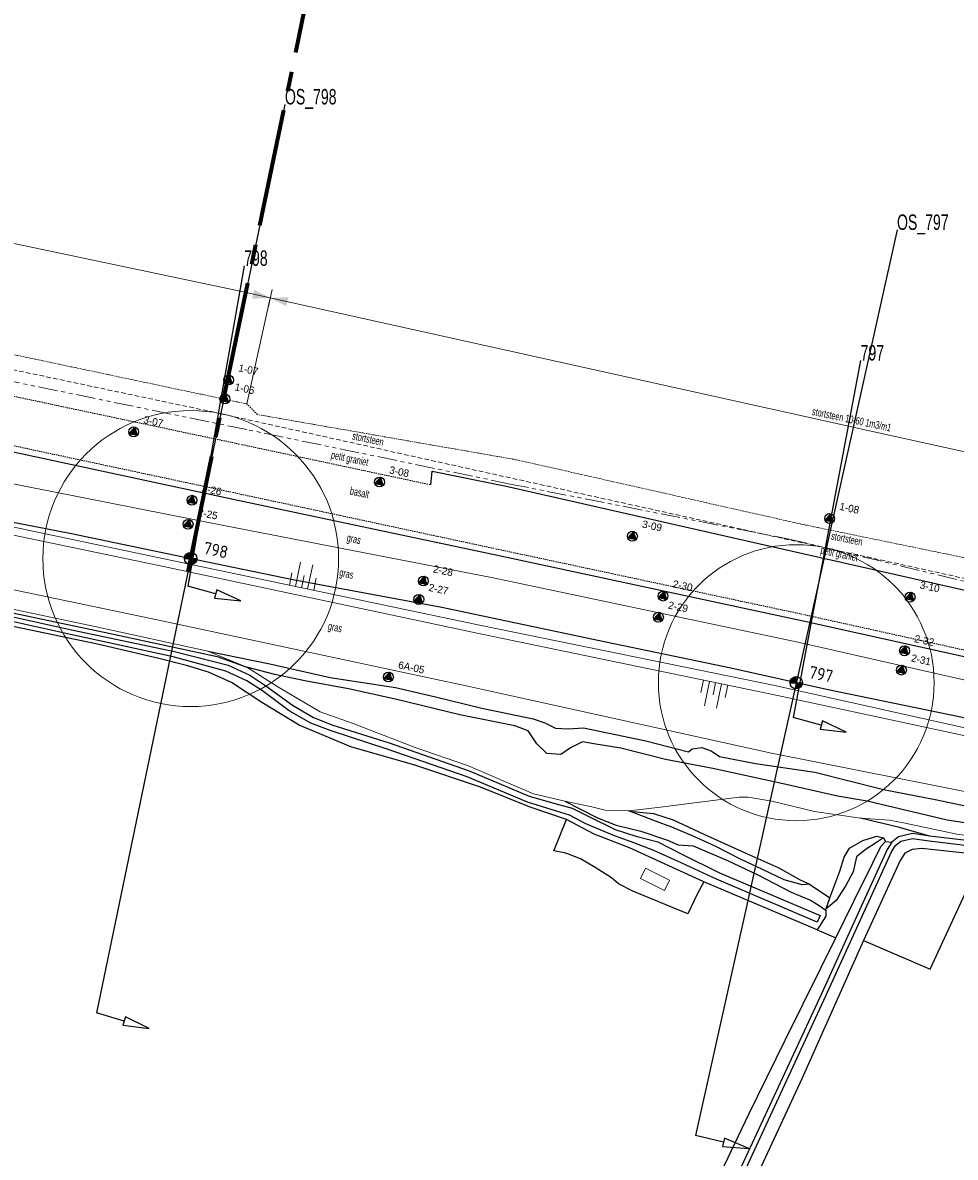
# Model space of a CAD drawing. Header units: metres. Extents: x 63969 to 66720, y 402115 to 403595.
# Tile 12 of 52: x 65081 to 65232, y 403251 to 403435. Entities that reach past the tile are written whole.
import ezdxf
from ezdxf.enums import TextEntityAlignment as Align

# ---------------------------------------------------------------- set-up
doc = ezdxf.new("R2010")
doc.units = ezdxf.units.M
for name, pattern in [('CENTER2', [28.575, 19.05, -3.175, 3.175, -3.175]), ('DOT', [0.25, 0, -0.25]), ('HIDDEN', [0.375, 0.25, -0.125]), ('PHANTOM2', [1.25, 0.625, -0.125, 0.125, -0.125, 0.125, -0.125])]:
    doc.linetypes.add(name, pattern=pattern)
doc.layers.get('0').update_dxf_attribs({"linetype": 'CONTINUOUS'})
for name, color, linetype, lineweight in [('BS-BEBOUWING', 253, 'CONTINUOUS', 0), ('BS-DIJKPAAL', 2, 'CONTINUOUS', 25), ('BS-DIJKPAALNR', 6, 'CONTINUOUS', 25), ('BS-KANT-KREUKELBERM', 35, 'PHANTOM2', 0), ('BS-KRUINLIJN', 253, 'CONTINUOUS', 0), ('BS-OVERIGE-TEKSTEN', 253, 'CONTINUOUS', 0), ('BS-PERKOENRIJ', 203, 'DOT', 5), ('BS-RASTER', 253, 'RASTER', 0), ('BS-SYMBOOL-TALUD', 253, 'CONTINUOUS', 0), ('BS-TEENLIJN', 253, 'CONTINUOUS', 0), ('BS-TEENSCHOT-INGEMETEN', 11, 'HIDDEN', 13), ('BS-TUSSENBERM', 253, 'CONTINUOUS', 0), ('BS-ZANDLIJN', 2, 'HIDDEN', 20), ('GM-C3D-POINT-BORING @ 1', 2, 'CONTINUOUS', 25), ('GM-C3D-POINT-LABEL_BORING', 7, 'CONTINUOUS', 25), ('Plts-Dwarsprofiel', 5, 'CENTER2', 70)]:
    doc.layers.add(name, color=color, linetype=linetype, lineweight=lineweight)
for name, color, linetype in [('BS-BINNENKRUINLIJN-KPN', 253, 'CONTINUOUS'), ('BS-BINNENTEENLIJN-KPN', 253, 'CONTINUOUS'), ('BS-BOORPUNTEN MET CODE', 2, 'CONTINUOUS'), ('BS-DWP KANT PUIN-STENEN', 253, 'CONTINUOUS'), ('BS-INSTEEK-SLOOT-KPN', 253, 'CONTINUOUS'), ('BS-OVERIG-KPN', 253, 'CONTINUOUS'), ('BS-SCHEIDINGSLIJN-TALUDBEKLEDING', 253, 'CONTINUOUS'), ('BS-VLAKAFSLUITING', 253, 'CONTINUOUS'), ('BS-WATERLIJN-KPN', 253, 'CONTINUOUS'), ('DWARSPROFIEL_LOKATIE', 125, 'CONTINUOUS'), ('DWARSPROFIEL_LOKATIE_INGEMETEN', 1, 'CONTINUOUS'), ('THEORETISCHE_NULLIJN', 125, 'CONTINUOUS')]:
    doc.layers.add(name, color=color, linetype=linetype)
doc.layers.add('Cirkel ingemeten teen', color=69, linetype='CONTINUOUS', lineweight=9, plot=False)
doc.styles.add('ISO', font='isocp.shx', dxfattribs={"height": 2.5})
doc.linetypes.add('RASTER', pattern='A,3,-2,[200,RASTER,S=0.75,R=0,X=0,Y=0],-2,3', length=10)

# ---------------------------------------------------------------- blocks, each defined once
blk = doc.blocks.new('PIJLTJE')
at = {"layer": 'DWARSPROFIEL_LOKATIE'}
blk.add_line((0, 4.69), (0, 0), dxfattribs=at)
blk.add_lwpolyline([(0, 8.9), (-0.7, 4.69), (0.7, 4.69)], close=True, dxfattribs=at)
blk = doc.blocks.new('S03')
at = {"color": 0}
for p, q in [((-2.01, 0), (-2.01, -2.01)), ((-1, 0), (-1, -4.01)), ((0, 0), (0, -2.01)), ((1, 0), (1, -4.01)), ((2.01, 0), (2.01, -2.01))]:
    blk.add_line(p, q, dxfattribs=at)
blk = doc.blocks.new('S04')
at = {"color": 0}
for p, q in [((-1, 0), (-1, 4.01)), ((1, 0), (1, 4.01)), ((-2.01, 0), (-2.01, 2.01)), ((0, 0), (0, 2.01)), ((2.01, 0), (2.01, 2.01))]:
    blk.add_line(p, q, dxfattribs=at)
blk = doc.blocks.new('132')
at = {"layer": 'BS-DIJKPAAL'}
h = blk.add_hatch(color=256, dxfattribs=at)
h.paths.add_polyline_path([(0, 0), (0, 0.1, 0.414214), (-0.1, 0)])
h.paths.add_polyline_path([(0.1, 0), (0, 0), (0, -0.1, 0.414214)])
for p, q in [((-0.1, 0), (0.1, 0)), ((0, -0.1), (0, 0.1))]:
    blk.add_line(p, q, dxfattribs=at)
blk.add_circle((0, 0), 0.1, dxfattribs=at)
blk = doc.blocks.new('BORING-PBZ')
at = {"layer": 'BS-BOORPUNTEN MET CODE'}
h = blk.add_hatch(color=256, dxfattribs=at)
h.dxf.hatch_style = 1
h.paths.add_polyline_path([(0, 0.8), (-0.69, -0.4), (0.69, -0.4)])
blk.add_lwpolyline([(0, 0.8), (-0.69, -0.4), (0.69, -0.4)], close=True, dxfattribs=at)
blk.add_circle((0, 0), 0.8, dxfattribs=at)
blk = doc.blocks.new('DIM_PIJL')
at = {"layer": 'BS-OVERIGE-TEKSTEN'}
blk.add_line((0, 1.41), (0, -1.41), dxfattribs=at)
at = {"layer": 'BS-OVERIGE-TEKSTEN', "linetype": 'ByBlock'}
blk.add_solid([(-2.83, -0.75), (-2.83, 0.75), (0, 0)], dxfattribs=at)

msp = doc.modelspace()

# ---------------------------------------------------------------- linework, layer by layer
at = {"layer": 'BS-BEBOUWING'}
msp.add_polyline3d([(65184.9, 403294.45, 0), (65181, 403296.39, 0), (65181.81, 403298.03, 0), (65185.72, 403296.09, 0)], close=True, dxfattribs=at)
at = {"layer": 'BS-BINNENKRUINLIJN-KPN'}
for points in [[(65111.01, 403333.14, 0), (65121.07, 403331.11, 0), (65130.79, 403328.9, 0), (65141.39, 403327.24, 0), (65147.83, 403325.73, 0), (65155.36, 403323.93, 0), (65163.67, 403322.2, 0), (65165.56, 403321.57, 0), (65167.28, 403320.67, 0), (65169.3, 403320.58, 0), (65171.79, 403320.74, 0), (65175.68, 403319.96, 0), (65181.87, 403318.62, 0), (65188.78, 403316.87, 0), (65189.35, 403317.33, 0), (65190.92, 403317.59, 0), (65192.47, 403317.01, 0), (65193.78, 403316.12, 0), (65199.62, 403314.98, 0), (65209.22, 403313.56, 0), (65220.33, 403310.78, 0), (65228.93, 403309.12, 0), (65233.81, 403308.09, 0)], [(65208.34, 403295.44, 0), (65207.19, 403295.34, 0), (65204.26, 403296.18, 0), (65200.62, 403297.9, 0), (65197.21, 403299.5, 0), (65193.07, 403301.63, 0), (65189.51, 403303.25, 0), (65186.1, 403304.7, 0), (65183.45, 403305.65, 0), (65181.5, 403306.42, 0), (65179.25, 403307.25, 0)], [(65220.32, 403302.97, 0), (65219.34, 403302.3, 0), (65217.35, 403301.03, 0), (65215.93, 403299.91, 0), (65215.39, 403297.48, 0), (65214.21, 403295.26, 0), (65212.69, 403292.85, 0), (65211.04, 403291.5, 0)]]:
    msp.add_polyline3d(points, dxfattribs=at)
at = {"layer": 'BS-BINNENTEENLIJN-KPN'}
for points in [[(65254.35, 403302.34, 0), (65246.18, 403303.47, 0), (65230.62, 403305.79, 0), (65217.67, 403308.89, 0), (65212.87, 403309.68, 0), (65204.08, 403311.68, 0), (65192.74, 403314.18, 0), (65185.08, 403315.6, 0), (65177.83, 403317.46, 0), (65173.48, 403318.16, 0), (65171.65, 403318.46, 0), (65169.67, 403317.52, 0), (65168.14, 403316.42, 0), (65165.88, 403316.59, 0), (65164.23, 403318.18, 0), (65162.83, 403320.27, 0), (65160.69, 403321.05, 0), (65151.79, 403322.84, 0), (65141.6, 403325.31, 0), (65133.77, 403327.05, 0), (65126.69, 403328.33, 0), (65121.83, 403329.38, 0), (65117.3, 403330.53, 0)], [(65179.25, 403307.25, 0), (65183.1, 403306.87, 0), (65186.29, 403305.86, 0), (65191.24, 403303.55, 0), (65198.03, 403300.46, 0), (65203.4, 403298.12, 0), (65206.72, 403296.2, 0), (65208.34, 403295.44, 0)], [(65227.8, 403303.25, 0), (65222.7, 403304.69, 0), (65216.59, 403306.14, 0)], [(65210.97, 403291.27, 0), (65211.04, 403291.5, 0), (65211.64, 403293.25, 0), (65213.28, 403297.57, 0), (65213.95, 403299.85, 0), (65214.85, 403301.29, 0), (65216.99, 403302.55, 0), (65219.27, 403303.21, 0), (65220.32, 403302.97, 0), (65220.65, 403302.36, 0)]]:
    msp.add_polyline3d(points, dxfattribs=at)
at = {"layer": 'BS-INSTEEK-SLOOT-KPN'}
for points in [[(65074.78, 403340.29, 0), (65094.99, 403336.04, 0), (65112.51, 403332.27, 0), (65117.3, 403330.53, 0)], [(65169.05, 403305.93, 0), (65163.16, 403307.94, 0), (65155.11, 403311.14, 0), (65144.49, 403314.72, 0), (65134.17, 403317.68, 0), (65125.79, 403321.15, 0), (65119.77, 403324.85, 0), (65114.84, 403328.05, 0), (65111.1, 403329.73, 0), (65107.55, 403330.81, 0), (65103.1, 403331.98, 0), (65093.14, 403334.25, 0), (65073.78, 403338.33, 0)], [(65168.78, 403308.86, 0), (65174.07, 403306.2, 0), (65177.05, 403304.99, 0), (65181.08, 403304.05, 0), (65185.37, 403302.59, 0), (65187.11, 403301.8, 0), (65189.54, 403301.64, 0), (65195.07, 403299.27, 0), (65199.98, 403297, 0), (65205.36, 403294.17, 0), (65208.49, 403292.87, 0), (65209.94, 403291.99, 0), (65210.97, 403291.27, 0)], [(65191.24, 403295.84, 0), (65179.21, 403301.34, 0), (65173.49, 403303.54, 0), (65169.05, 403305.93, 0)], [(65212.59, 403286.81, 0), (65215.52, 403292.73, 0), (65218.58, 403298.94, 0), (65219.91, 403301.53, 0), (65220.65, 403302.36, 0), (65221.67, 403302.27, 0)], [(65236.43, 403300.22, 0), (65234.53, 403300.38, 0), (65226.5, 403301.21, 0), (65224.95, 403301.05, 0), (65223.78, 403300.47, 0), (65223.03, 403299.31, 0), (65217.1, 403286.38, 0)], [(65209.61, 403288.07, 0), (65191.24, 403295.84, 0)], [(65210.97, 403291.27, 0), (65210.98, 403290.31, 0), (65209.61, 403288.07, 0)], [(65149.23, 403153.12, 0), (65152.38, 403160.22, 0), (65159.42, 403175.54, 0), (65166.25, 403189.93, 0), (65174.41, 403207.59, 0), (65183.22, 403226.08, 0), (65191.26, 403243.03, 0), (65198.54, 403258.3, 0), (65204.43, 403270.25, 0), (65210.16, 403281.9, 0), (65212.59, 403286.81, 0)], [(65217.1, 403286.38, 0), (65216.59, 403285.28, 0), (65207.12, 403264, 0), (65197.77, 403243.86, 0), (65185.55, 403217.08, 0), (65173.77, 403191.78, 0), (65164.64, 403171.8, 0), (65157.28, 403156.45, 0), (65155.51, 403152.71, 0), (65155.98, 403151.35, 0), (65157.3, 403151.17, 0), (65163.54, 403151.48, 0), (65168.96, 403151.42, 0), (65175.75, 403150.08, 0), (65181.43, 403148.29, 0), (65192.03, 403144.47, 0), (65201.94, 403140.76, 0)]]:
    msp.add_polyline3d(points, dxfattribs=at)
at = {"layer": 'BS-KANT-KREUKELBERM', "ltscale": 5}
msp.add_lwpolyline([(65288.18, 403330.55), (65284.11, 403331.95), (65281.84, 403333.63), (65258.57, 403338.84), (65244.3, 403341.8), (65205.79, 403351.11), (65159.93, 403360.17), (65117.3, 403368.97), (65060.69, 403380.6), (65013.29, 403390.88), (64949.79, 403404.23), (64912.13, 403411.58), (64865.15, 403421.43), (64836.24, 403427.82)], dxfattribs=at)
at = {"layer": 'BS-KRUINLIJN', "flags": 128}
msp.add_lwpolyline([(65697.32, 403211.99), (65643.67, 403227.1), (65595.61, 403238.15), (65545.65, 403248.91), (65499.33, 403259.46), (65448.22, 403270.5), (65399.78, 403281.79), (65348.15, 403293.18), (65294.97, 403305.95), (65253.63, 403315.14), (65202.4, 403326.12), (65155.63, 403335.86), (65102.82, 403347.05), (65056.28, 403356.73), (65004.16, 403368.6), (64959.16, 403377.84), (64911.95, 403388.17)], dxfattribs=at)
at = {"layer": 'BS-KRUINLIJN'}
for points in [[(65697.32, 403211.99, 0), (65643.67, 403227.1, 0), (65595.61, 403238.15, 0), (65545.65, 403248.91, 0), (65499.33, 403259.46, 0), (65448.22, 403270.5, 0), (65399.78, 403281.79, 0), (65348.15, 403293.18, 0), (65294.97, 403305.95, 0), (65253.63, 403315.14, 0), (65202.4, 403326.12, 0), (65155.63, 403335.86, 0), (65102.82, 403347.05, 0), (65056.28, 403356.73, 0), (65004.16, 403368.6, 0), (64959.16, 403377.84, 0), (64911.95, 403388.17, 0)], [(65697.72, 403213.32, 0), (65644.08, 403228.47, 0), (65595.76, 403239.09, 0), (65545.95, 403250.12, 0), (65499.7, 403260.5, 0), (65448.56, 403271.87, 0), (65400.05, 403282.7, 0), (65348.63, 403294.23, 0), (65295.11, 403307.28, 0), (65253.05, 403316.38, 0), (65202.77, 403327.6, 0), (65155.21, 403337.31, 0), (65103.69, 403348.13, 0), (65056.36, 403358.1, 0), (65005.05, 403369.45, 0), (64959.57, 403379.23, 0), (64912.69, 403389.39, 0)]]:
    msp.add_polyline3d(points, dxfattribs=at)
at = {"layer": 'BS-OVERIG-KPN'}
for points in [[(65191.24, 403295.84, 0), (65190.17, 403293.85, 0), (65188.66, 403290.69, 0), (65179.77, 403294.31, 0), (65177.44, 403295.54, 0), (65176.33, 403296.5, 0), (65173.69, 403298.17, 0), (65171.32, 403299.54, 0), (65169.35, 403300.33, 0), (65168.73, 403300.51, 0), (65167.01, 403300.88, 0), (65169.05, 403305.93, 0)], [(65217.1, 403286.38, 0), (65227.87, 403281.74, 0), (65233.56, 403293.97, 0), (65236.43, 403300.22, 0)], [(65209.61, 403288.07, 0), (65212.59, 403286.81, 0)]]:
    msp.add_polyline3d(points, dxfattribs=at)
at = {"layer": 'BS-OVERIGE-TEKSTEN'}
for p, q in [((64840.78, 403449.59), (65117.25, 403391.11)), ((65117.32, 403373.12), (65121.12, 403390.25))]:
    msp.add_line(p, q, dxfattribs=at)
for points in [[(65117.44, 403391.07), (65215.39, 403369.34)], [(65215.36, 403369.35), (65293.72, 403352.1)]]:
    msp.add_lwpolyline(points, dxfattribs=at)
at = {"layer": 'BS-PERKOENRIJ'}
for points in [[(64949.79, 403404.23), (64949.48, 403402.11), (65013.07, 403388.58), (65060.23, 403378.45), (65116.69, 403366.5), (65147.09, 403360.03)], [(64910.9, 403402.33), (64962.64, 403391.36), (65010.94, 403381.14), (65058.85, 403370.77), (65115.09, 403358.79), (65157.77, 403349.65), (65207.69, 403339), (65241.64, 403331.49), (65255.32, 403328.46), (65313.08, 403315.44), (65351.28, 403306.18), (65406.25, 403295.99), (65453.09, 403287.33), (65502.06, 403275.38), (65550.77, 403263.43), (65555.5, 403262.26), (65600.09, 403251.37), (65647.61, 403239.66), (65699.76, 403226.12)]]:
    msp.add_lwpolyline(points, dxfattribs=at)
at = {"layer": 'BS-RASTER', "flags": 128}
msp.add_lwpolyline([(64747.48, 403346.14), (64729.68, 403334.51), (64717.34, 403328.89), (64714.44, 403327.01), (64712.08, 403323.83), (64714.03, 403314.83), (64717.92, 403307.09), (64723.83, 403299.69), (64733.81, 403293.37), (64738.73, 403297.94), (64754.04, 403316.89), (64761.89, 403326.39), (64774.47, 403341.26), (64789.17, 403358.37), (64797.37, 403367.78), (64804.91, 403376.16), (64811.43, 403383.93), (64813.9, 403386.64), (64815.65, 403387.99), (64817.68, 403388.86), (64820.65, 403389.76), (64824.06, 403390.35), (64827.49, 403390.88), (64830.23, 403391.09), (64834.34, 403391.35), (64837.57, 403391.15), (64839.48, 403390.96), (64850.33, 403389.16), (64866.06, 403385.95), (64883.18, 403381.98), (64896.37, 403379.34), (64911.24, 403376.16), (64926.93, 403372.77), (64944.88, 403368.72), (64962.52, 403364.93), (64980.23, 403361.08), (64996.68, 403357.43), (65007.03, 403355.12), (65016, 403353.21), (65026.07, 403351.12), (65038.13, 403348.62), (65054.64, 403345.09), (65074.77, 403340.9), (65092.72, 403337.13), (65111.01, 403333.14), (65117.3, 403330.53), (65122.35, 403327.37), (65129.18, 403323.35), (65134.54, 403321.45), (65144.56, 403317.55), (65153.05, 403314.66), (65163.71, 403310.09), (65168.78, 403308.86), (65173.13, 403307.98), (65175.29, 403307.44), (65176.61, 403307.37), (65179.12, 403307.3), (65184.27, 403307.91), (65196.95, 403309.51), (65198.45, 403309.52), (65202.27, 403308.89), (65209.16, 403307.24), (65216.59, 403306.14), (65221.27, 403305.81), (65223.56, 403305.41), (65232.17, 403303.56), (65239.14, 403302.71), (65247.89, 403302.58), (65254.35, 403302.34), (65259.5, 403301.35), (65274.02, 403297.93), (65284.36, 403295.46), (65297.61, 403292.48), (65316.82, 403288.12), (65336.97, 403283.64), (65354.26, 403279.54), (65376.32, 403274.61), (65393.36, 403270.6), (65399.35, 403269.37), (65421.31, 403264.52), (65443.29, 403259.7), (65470.8, 403253.38), (65492.38, 403248.16), (65508.8, 403244.79), (65538.21, 403238.19), (65553.36, 403234.64), (65558.51, 403233.5), (65583.34, 403228.14), (65604.02, 403223.78), (65625.79, 403219.02), (65639.28, 403215.87), (65647.34, 403213.53), (65649.91, 403212.76), (65660.01, 403210.09), (65680.2, 403203.86), (65700.68, 403197.83), (65721.35, 403191.46), (65735.12, 403187.69), (65759, 403180.59), (65778.85, 403174.77), (65788.57, 403172.09), (65805.1, 403166.87), (65823.5, 403161.27), (65837.19, 403157.37), (65851.66, 403153.05), (65863.84, 403149.49), (65867.69, 403148.18), (65876.86, 403145.89), (65888.82, 403142.03), (65892.65, 403139.29), (65894.62, 403136.96), (65899.21, 403130.93)], dxfattribs=at)
at = {"layer": 'BS-SCHEIDINGSLIJN-TALUDBEKLEDING'}
for points in [[(65699.67, 403225.19), (65647.45, 403238.73), (65599.78, 403250.54), (65555.42, 403261.23), (65550.38, 403262.45), (65501.9, 403274.47), (65452.91, 403286.41), (65406.18, 403295.06), (65350.98, 403305.34), (65312.93, 403314.62), (65255.25, 403327.39), (65207.32, 403338.01), (65157.89, 403348.63), (65115.13, 403357.66), (65058.92, 403369.75), (65010.57, 403380.02), (64962.31, 403390.38), (64910.46, 403401.33)], [(65147.09, 403360.03), (65147.31, 403362.24), (65159.28, 403359.83), (65199.4, 403350.73), (65244, 403340.65), (65242.26, 403333.91), (65241.64, 403331.49)]]:
    msp.add_lwpolyline(points, dxfattribs=at)
at = {"layer": 'BS-TEENLIJN'}
msp.add_polyline3d([(64911.29, 403379.02, 0), (64956.79, 403369.38, 0), (65006.26, 403358.51, 0), (65054.56, 403348.26, 0), (65102.81, 403338.18, 0), (65152.81, 403327.54, 0), (65202.19, 403316.67, 0), (65250.29, 403307.1, 0), (65290.79, 403297.56, 0), (65344.67, 403284.28, 0), (65397.93, 403273.01, 0), (65445.8, 403261.8, 0), (65497.11, 403249.92, 0), (65543.71, 403239.7, 0), (65592.91, 403229.05, 0), (65641.38, 403218.44, 0), (65685.56, 403205.26, 0)], dxfattribs=at)
at = {"layer": 'BS-TEENSCHOT-INGEMETEN', "ltscale": 3}
msp.add_line((64815.23, 403434.55), (65113.11, 403371.54), dxfattribs=at)
msp.add_lwpolyline([(65113.11, 403371.54), (65211.06, 403349.82)], dxfattribs=at)
msp.add_lwpolyline([(65211.06, 403349.82), (65307.57, 403328.57, 0.015072), (65366.8, 403317.39), (65401.21, 403311.96)], format="xyb", dxfattribs=at)
at = {"layer": 'BS-TUSSENBERM'}
msp.add_lwpolyline([(65698.64, 403218.8), (65646.08, 403233.69), (65598.78, 403244.44), (65549.11, 403255.01), (65501.58, 403266.55), (65450.53, 403277.63), (65405.6, 403288.3), (65349.56, 403301.01), (65312.28, 403309.96), (65254.68, 403323.63), (65206.74, 403334.54), (65157.17, 403345), (65113.63, 403353.45), (65057.36, 403364.56), (65009.47, 403375.32), (64960.45, 403385.33), (64909.32, 403396.67)], dxfattribs=at)
at = {"layer": 'BS-VLAKAFSLUITING'}
for points in [[(65179.25, 403307.25, 0), (65179.12, 403307.3, 0)], [(65208.34, 403295.44, 0), (65211.64, 403293.25, 0)]]:
    msp.add_polyline3d(points, dxfattribs=at)
at = {"layer": 'BS-WATERLIJN-KPN'}
for points in [[(65209.84, 403289.9, 0), (65209.61, 403289.34, 0), (65193.32, 403296.27, 0), (65186.99, 403299.19, 0), (65183.18, 403300.92, 0), (65179.93, 403302.14, 0), (65176.56, 403303.38, 0), (65172.06, 403305.27, 0), (65169.52, 403306.65, 0), (65167.43, 403307.26, 0), (65162.73, 403308.74, 0), (65152.96, 403312.83, 0), (65140.02, 403317.28, 0), (65130.97, 403320.25, 0), (65127.7, 403321.51, 0), (65124.15, 403323.51, 0), (65119.85, 403326.72, 0), (65117.32, 403328.36, 0), (65113.94, 403329.92, 0), (65105.39, 403332.23, 0), (65088.78, 403335.84, 0), (65074.16, 403339.09, 0)], [(65074.32, 403339.81, 0), (65088.94, 403336.59, 0), (65105.65, 403333.07, 0), (65114.33, 403330.9, 0), (65117.82, 403329.24, 0), (65120.41, 403327.51, 0), (65124.72, 403324.39, 0), (65128.12, 403322.41, 0), (65131.26, 403321.18, 0), (65140.35, 403318.33, 0), (65153.3, 403313.78, 0), (65163.01, 403309.67, 0), (65167.73, 403308.36, 0), (65169.94, 403307.73, 0), (65172.63, 403306.42, 0), (65176.91, 403304.32, 0), (65180.25, 403303.25, 0), (65183.79, 403302.33, 0), (65187.6, 403300.36, 0), (65193.8, 403297.32, 0), (65210.06, 403290.41, 0), (65209.84, 403289.9, 0)], [(65153.58, 403153.51, 0), (65158.46, 403164.2, 0), (65170.47, 403190.34, 0), (65183.63, 403218.65, 0), (65198.41, 403250.24, 0), (65211.01, 403277.4, 0), (65221.6, 403300.68, 0), (65222.26, 403301.74, 0), (65223.11, 403302.41, 0), (65225.02, 403302.85, 0), (65227.69, 403302.48, 0), (65246, 403300.27, 0), (65269.37, 403296.45, 0), (65292.17, 403291.44, 0), (65311.16, 403287.19, 0), (65336.02, 403281.46, 0), (65352.06, 403277.84, 0), (65377.75, 403271.99, 0), (65397.85, 403267.28, 0)], [(65221.67, 403302.27, 0), (65220.91, 403301.05, 0), (65214.79, 403287.59, 0)], [(65227.8, 403303.25, 0), (65224.99, 403303.64, 0), (65222.76, 403303.13, 0), (65221.67, 403302.27, 0)], [(65397.95, 403268.12, 0), (65377.93, 403272.75, 0), (65352.23, 403278.6, 0), (65336.2, 403282.22, 0), (65311.33, 403287.95, 0), (65292.33, 403292.2, 0), (65269.52, 403297.22, 0), (65246.11, 403301.05, 0), (65227.8, 403303.25, 0)], [(65214.79, 403287.59, 0), (65210.3, 403277.73, 0), (65197.7, 403250.57, 0), (65182.92, 403218.98, 0), (65169.76, 403190.66, 0), (65157.79, 403164.5, 0), (65152.25, 403153, 0), (65152.21, 403151.09, 0), (65152.55, 403150.2, 0), (65152.06, 403149.06, 0), (65152.72, 403148.3, 0)]]:
    msp.add_polyline3d(points, dxfattribs=at)
at = {"layer": 'BS-ZANDLIJN'}
msp.add_polyline3d([(65292.23, 403340.26, 0), (65287.06, 403334.79, 0), (65259.33, 403341.43, 0), (65244.68, 403345.93, 0), (65206.87, 403353.71, 0), (65160.87, 403364.1, 0), (65119.03, 403371.4, 0), (65117.32, 403373.12, 0), (65061.99, 403384.81, 0), (65013.85, 403395.24, 0), (64964.75, 403405.28, 0), (64912.09, 403415.9, 0), (64865.21, 403425.81, 0), (64836.34, 403431.18, 0), (64820.79, 403439.59, 0), (64809.42, 403441.65, 0), (64804.36, 403441.58, 0), (64793.19, 403429.16, 0)], dxfattribs=at)
at = {"layer": 'Cirkel ingemeten teen'}
for centre, radius in [((65108.25, 403348.11), 23.93), ((65206.21, 403328.04), 22.31)]:
    msp.add_circle(centre, radius, dxfattribs=at)
at = {"layer": 'DWARSPROFIEL_LOKATIE'}
for points in [[(65123.49, 403421.54, 0), (65093, 403274.68, 0)], [(65222.51, 403401.25, 0), (65189.9, 403254.84, 0)]]:
    msp.add_polyline3d(points, dxfattribs=at)
at = {"layer": 'DWARSPROFIEL_LOKATIE_INGEMETEN'}
for points in [[(65116.9, 403395.44), (65107.76, 403343.66)], [(65216.62, 403380.13), (65205.73, 403322.43)]]:
    msp.add_lwpolyline(points, dxfattribs=at)
at = {"layer": 'Plts-Dwarsprofiel'}
msp.add_lwpolyline([(65107.81, 403345.99), (65128.13, 403443.91)], dxfattribs=at)
at = {"layer": 'THEORETISCHE_NULLIJN', "flags": 128}
msp.add_lwpolyline([(65345.25, 403296.29), (65324.32, 403301.23), (65297.74, 403307.64), (65269.94, 403314.31), (65249.21, 403318.63), (65232.55, 403322.53), (65211.11, 403326.95), (65195.64, 403330.4), (65174.11, 403334.86), (65148.87, 403340.18), (65124.78, 403344.68), (65105.74, 403348.63), (65088.71, 403352.17), (65072.22, 403355.36), (65051.98, 403359.86), (65029.95, 403364.74), (65008.29, 403369.65), (64990.86, 403373.33), (64971.32, 403377.4), (64946.88, 403383.04)], dxfattribs=at)

# ---------------------------------------------------------------- block references
at = {"layer": 'BS-DIJKPAAL', "xscale": 10, "yscale": 10, "zscale": 10}
for p in [(65108.24, 403348.11), (65206.2, 403328.04)]:
    msp.add_blockref('132', p, dxfattribs=at)
at = {"layer": 'BS-DWP KANT PUIN-STENEN', "rotation": 254.5363054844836}
for p in [(65107.76, 403343.66), (65205.73, 403322.43)]:
    msp.add_blockref('PIJLTJE', p, dxfattribs=at)
at = {"layer": 'BS-OVERIGE-TEKSTEN', "rotation": 347.4953032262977}
msp.add_blockref('DIM_PIJL', (65121.12, 403390.25), dxfattribs=at)
at = {"layer": 'BS-OVERIGE-TEKSTEN', "xscale": -1, "rotation": 347.4953032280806}
msp.add_blockref('DIM_PIJL', (65121.12, 403390.25), dxfattribs=at)
at = {"layer": 'BS-SYMBOOL-TALUD'}
for name, p, rotation in [('S03', (65126.18, 403343.4), 168.1398641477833), ('S04', (65193.16, 403328.04), 168.235146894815)]:
    msp.add_blockref(name, p, dxfattribs=dict(at, rotation=rotation))
at = {"layer": 'DWARSPROFIEL_LOKATIE'}
for p, rotation in [((65093, 403274.68), 253.2206079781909), ((65189.9, 403254.84), 256.2624921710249)]:
    msp.add_blockref('PIJLTJE', p, dxfattribs=dict(at, rotation=rotation))
at = {"layer": 'GM-C3D-POINT-BORING @ 1', "rotation": 348}
for p in [(65114.38, 403376.98), (65113.78, 403373.91), (65099.02, 403368.6), (65138.79, 403360.49), (65108.45, 403357.54), (65211.61, 403354.59), (65107.82, 403353.65), (65179.7, 403351.73), (65145.88, 403344.48), (65145.15, 403341.5), (65184.66, 403342.05), (65224.62, 403341.88), (65183.91, 403338.63), (65223.73, 403333.2), (65140.23, 403328.96), (65223.22, 403330.08)]:
    msp.add_blockref('BORING-PBZ', p, dxfattribs=at)

# ---------------------------------------------------------------- texts
at = {"layer": 'BS-DIJKPAALNR', "style": 'ISO'}
for s, p in [('798', (65110.18, 403348.91)), ('797', (65208.14, 403328.84))]:
    msp.add_text(s, height=2, rotation=348.0032, dxfattribs=at).set_placement(p)
at = {"layer": 'BS-OVERIGE-TEKSTEN', "width": 0.68}
for s, rotation, p in [('stortsteen 10-60 1m3/m1', 347.9871, (65215.19, 403370.63)), ('stortsteen', 347.9871, (65136.93, 403367.46)), ('petit graniet', 347.9871, (65133.95, 403364.15)), ('basalt', 347.9871, (65135.57, 403358.81)), ('gras', 347.9871, (65134.61, 403351.11)), ('stortsteen', 348.4594, (65214.41, 403351.3)), ('petit graniet', 347.9871, (65213.14, 403348.75)), ('gras', 347.9871, (65133.41, 403345.49)), ('gras', 347.9871, (65131.57, 403336.83))]:
    msp.add_text(s, height=1.25, rotation=rotation, dxfattribs=at).set_placement(p, align=Align.MIDDLE)
at = {"layer": 'DWARSPROFIEL_LOKATIE', "width": 0.68}
for s, p in [('OS_798', (65123.49, 403421.54)), ('OS_797', (65222.51, 403401.25))]:
    msp.add_text(s, height=2.5, dxfattribs=at).set_placement(p)
at = {"layer": 'DWARSPROFIEL_LOKATIE_INGEMETEN', "width": 0.68}
for s, p in [('798', (65116.9, 403395.44)), ('797', (65216.62, 403380.13))]:
    msp.add_text(s, height=2.5, dxfattribs=at).set_placement(p)
at = {"layer": 'GM-C3D-POINT-LABEL_BORING', "linetype": 'ByBlock', "char_height": 1.2, "attachment_point": 4, "rotation": 348.0032}
for s, insert in [('1-07', (65116, 403378.98)), ('1-06', (65115.4, 403375.91)), ('3-07', (65100.64, 403370.6)), ('3-08', (65140.41, 403362.49)), ('2-26', (65110.07, 403359.54)), ('1-08', (65213.23, 403356.59)), ('2-25', (65109.44, 403355.65)), ('3-09', (65181.32, 403353.73)), ('2-28', (65147.5, 403346.48)), ('2-27', (65146.77, 403343.5)), ('2-30', (65186.28, 403344.05)), ('3-10', (65226.24, 403343.88)), ('2-29', (65185.53, 403340.63)), ('2-32', (65225.35, 403335.2)), ('6A-05', (65141.85, 403330.96)), ('2-31', (65224.84, 403332.08))]:
    msp.add_mtext(s, dxfattribs=dict(at, insert=insert))

doc.saveas('drawing.dxf')
